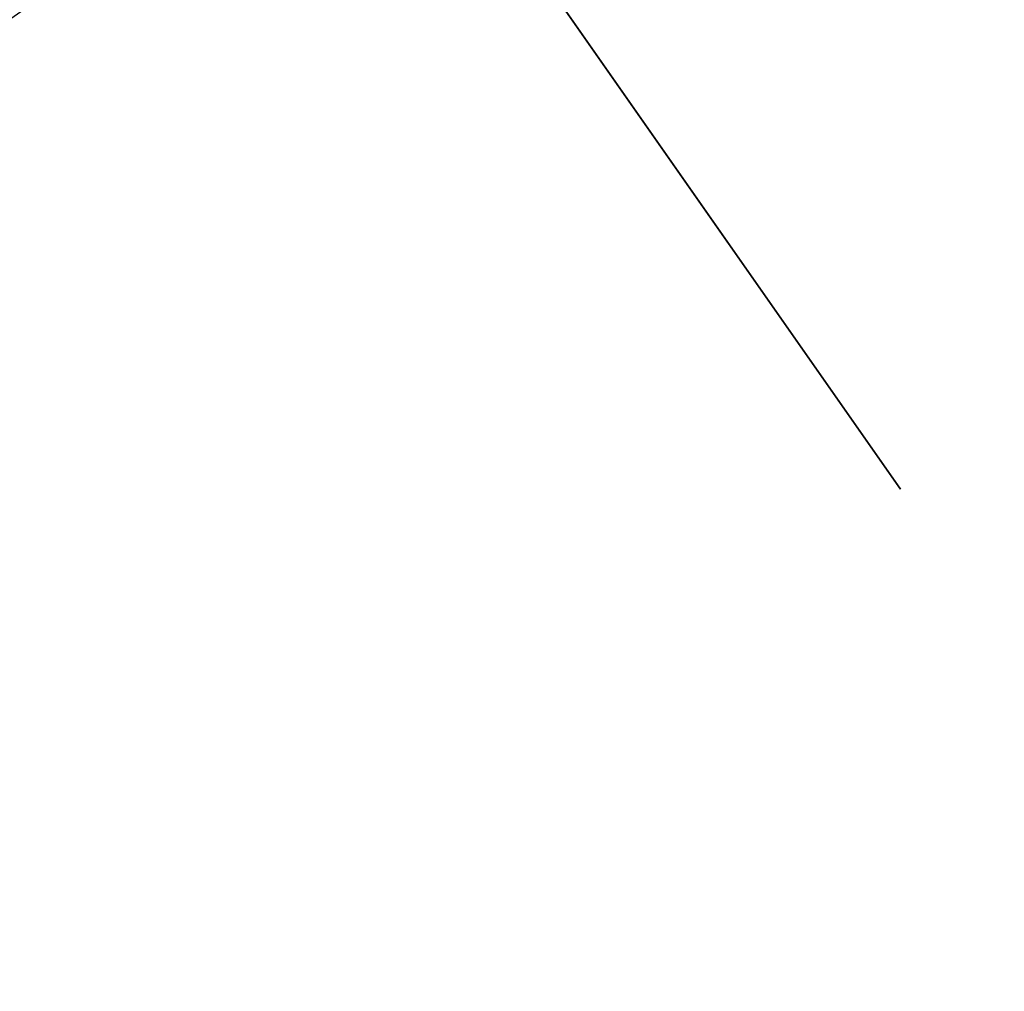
# Model space of a CAD drawing. Header units: inches. Extents: x -35 to 294, y -42 to 136.
# Tile 111 of 256: x 240.56 to 241.61, y 86.2 to 87.24. Entities that reach past the tile are written whole.
import ezdxf

# ---------------------------------------------------------------- set-up
doc = ezdxf.new("R2010")
doc.units = ezdxf.units.IN
doc.header["$MEASUREMENT"] = 0
doc.layers.add('A-FURN', color=7, linetype='Continuous')
doc.layers.add('CET color Black', color=7, linetype='Continuous', true_color=0x000000)

# ---------------------------------------------------------------- blocks, each defined once
blk = doc.blocks.new('*C23')
at = {"layer": 'CET color Black', "linetype": 'Continuous'}
mesh = blk.add_polyface(dxfattribs=at)
corners = [(11.4238, 7.3001, 25.6073), (11.5387, 7.5283, 25.6073), (11.7432, 7.4736, 25.8072), (11.6523, 10.6836, 25.672), (11.8536, 10.6832, 25.8736), (10.4191, 9.0479, 25.2112), (10.525, 9.6845, 23.1133), (10.525, 10.5678, 23.7093), (9.7819, 9.6845, 23.1133), (9.8878, 9.0479, 25.2112), (9.8878, 9.79, 25.2113), (11.1462, 9.6202, 25.4557), (11.1462, 9.6202, 25.3089), (11.5399, 9.6202, 25.3089), (11.5399, 9.6202, 25.4557), (9.1261, 8.4474, 25.1392), (9.1261, 11.0613, 25.1392), (11.2318, 11.0613, 25.1392), (11.2318, 8.4474, 25.1392), (11.2318, 8.1524, 25.4342), (11.2318, 8.1524, 25.7293), (9.1261, 8.1524, 25.7293), (9.1261, 8.1524, 25.4342), (11.2318, 8.2388, 25.2256), (9.1261, 8.2388, 25.2256), (9.1261, 12.0198, 25.7293), (8.2847, 6.2602, 26.6001), (8.2847, 10.8958, 26.6648), (8.208, 10.902, 26.3984), (8.208, 6.2304, 26.3337), (8.2847, 10.8686, 25.8736), (8.2847, 6.8019, 25.8075), (11.8094, 6.9078, 26.3337), (11.9257, 10.715, 26.3983), (11.8536, 10.7105, 26.6648), (11.7418, 6.9318, 26.6001), (11.2276, 7.4679, 25.6073), (8.8003, 6.9966, 25.6073), (8.7959, 10.8319, 25.672), (11.3426, 10.6997, 25.672), (8.485, 6.9354, 25.6073), (8.4862, 10.848, 25.672), (8.7959, 10.8693, 26.6648), (8.8004, 6.3603, 26.6001), (11.3426, 10.737, 26.6648), (11.2258, 6.8315, 26.6001)]
mesh.append_faces([[corners[k] for k in face] for face in [(0, 1, 2, 0), (1, 3, 4, 1), (4, 2, 1, 4), (5, 6, 7, 5), (8, 9, 10, 8), (15, 18, 23, 15), (23, 24, 15, 23), (26, 27, 28, 26), (28, 29, 26, 28), (29, 28, 30, 29), (30, 31, 29, 30), (32, 2, 4, 32), (4, 33, 32, 4), (34, 35, 32, 34), (32, 33, 34, 32), (36, 37, 38, 36), (1, 36, 39, 1), (37, 40, 41, 37), (42, 27, 26, 42), (26, 43, 42, 26), (35, 34, 44, 35), (44, 42, 43, 44), (31, 30, 41, 31), (41, 40, 31, 41)]])
mesh.append_faces([[corners[k] for k in face] for face in [(18, 20, 19, 18)]], dxfattribs={"vtx0": -1, "vtx2": -1, "vtx3": -1})
mesh.append_faces([[corners[k] for k in face] for face in [(44, 45, 35, 44)]], dxfattribs={"vtx0": -1, "vtx3": -1})
mesh.append_faces([[corners[k] for k in face] for face in [(43, 45, 44, 43)]], dxfattribs={"vtx1": -1})
mesh.append_faces([[corners[k] for k in face] for face in [(22, 21, 15, 22), (16, 15, 21, 16)]], dxfattribs={"vtx1": -1, "vtx2": -1})
mesh.append_faces([[corners[k] for k in face] for face in [(8, 6, 5, 8), (5, 9, 8, 5), (11, 12, 13, 11), (13, 14, 11, 13), (15, 16, 17, 15), (17, 18, 15, 17), (19, 20, 21, 19), (21, 22, 19, 21), (24, 23, 19, 24), (19, 22, 24, 19), (15, 24, 22, 15), (21, 25, 16, 21), (19, 23, 18, 19)]], dxfattribs={"vtx2": -1})
blk = doc.blocks.new('*C1')
at = {"layer": 'A-FURN', "linetype": 'Continuous', "rotation": 214.9999999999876}
blk.add_blockref('*C23', (242.0802, 101.8183, 0), dxfattribs=at)

msp = doc.modelspace()

# ---------------------------------------------------------------- block references
at = {"layer": 'A-FURN', "linetype": 'Continuous'}
msp.add_blockref('*C1', (0, 0), dxfattribs=at)

doc.saveas('drawing.dxf')
